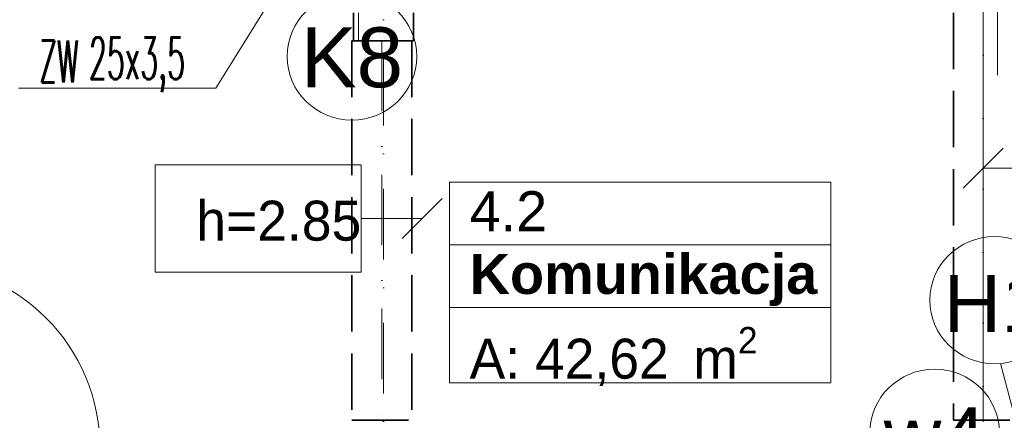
# Model space of a CAD drawing. Header units: millimetres. Extents: x -34676 to 172266, y 39940 to 476087.
# Tile 249 of 256: x 33020 to 37945, y 429301 to 431306. Entities that reach past the tile are written whole.
import ezdxf
from ezdxf.lldxf.tags import DXFTag

# ---------------------------------------------------------------- set-up
doc = ezdxf.new("R2010")
doc.units = ezdxf.units.MM
doc.header["$MEASUREMENT"] = 0
doc.linetypes.add('Krawędzie ukryte', pattern=[3.912222, 2.822222, -1.09])
doc.linetypes.add('Kropki i Kreski', pattern=[6.702778, 3.527778, -1.763889, 0, -1.411111])
for name, color, linetype in [('#podkład', 252, 'Continuous'), ('- strefy pomieszczeń', 7, 'Continuous'), ('2D - Ogólne', 7, 'Continuous'), ('Drzwi Archicad', 7, 'Continuous'), ('IS_Text_Pion_Wodociag', 7, 'Continuous'), ('Konstrukcja - Belki', 7, 'Continuous'), ('Konstrukcja - Siatka mod', 7, 'Continuous'), ('Konstrukcja - Ściany nośne wew..P', 7, 'Continuous'), ('Opisy - Etykiety', 7, 'Continuous'), ('Znaczniki drzwi Archicada', 7, 'Continuous')]:
    doc.layers.add(name, color=color, linetype=linetype)
doc.layers.add('IS_Opisy_działek_Wodociag', color=7, linetype='SOLID', true_color=0x000000)
doc.styles.add('ROMANS', font='romans', dxfattribs={"width": 0.6})
doc.styles.get("Standard").update_dxf_attribs({"font": 'arial.ttf'})
doc.styles.add('STYL_AUTOMATYCZNY_1', font='arial.ttf')
doc.styles.add('STYL_AUTOMATYCZNY_2', font='arial.ttf')
doc.styles.add('STYL_AUTOMATYCZNY_5', font='arial.ttf')
doc.styles.add('STYL_AUTOMATYCZNY_6', font='txt')
tags = doc.linetypes.add('SOLID', pattern=[10, 10, 0]).pattern_tags.tags
tags[6:7] = [DXFTag(74, 4), DXFTag(75, 0), DXFTag(340, '0'), DXFTag(46, 0.0), DXFTag(50, 0.0), DXFTag(44, 0.0), DXFTag(45, 0.0)]
tags[4:5] = [DXFTag(74, 4), DXFTag(75, 0), DXFTag(340, '0'), DXFTag(46, 0.0), DXFTag(50, 0.0), DXFTag(44, 0.0), DXFTag(45, 0.0)]

# ---------------------------------------------------------------- blocks, each defined once
blk = doc.blocks.new('tsfdcsa')
at = {"layer": '- strefy pomieszczeń', "color": 252, "linetype": 'Continuous', "lineweight": 13, "ltscale": 100}
for p, q in [((34778, 108293.2), (36685.2, 108293.2)), ((34778, 107978.9), (34778, 108293.2)), ((36685.2, 108293.2), (36685.2, 107978.9)), ((36685.2, 107978.9), (34778, 107978.9)), ((34778, 107978.9), (36685.2, 107978.9)), ((34778, 107664.6), (34778, 107978.9)), ((36685.2, 107978.9), (36685.2, 107664.6)), ((36685.2, 107664.6), (34778, 107664.6)), ((34778, 107664.6), (36685.2, 107664.6)), ((34778, 107288.1), (34778, 107664.6)), ((36685.2, 107664.6), (36685.2, 107288.1)), ((36685.2, 107288.1), (34778, 107288.1))]:
    blk.add_line(p, q, dxfattribs=at)
at = {"layer": '2D - Ogólne', "color": 252, "linetype": 'Continuous', "lineweight": 20, "ltscale": 100}
blk.add_line((34322.8, 109140.5), (34322.8, 109000.5), dxfattribs=at)
at = {"layer": 'Drzwi Archicad', "color": 252, "linetype": 'Continuous', "lineweight": 13, "ltscale": 100}
blk.add_arc((32105.6, 106960.5), 924, 0, 90, dxfattribs=at)
at = {"layer": 'Konstrukcja - Belki', "color": 252, "linetype": 'Krawędzie ukryte', "lineweight": 35, "ltscale": 100}
for p, q in [((37297.6, 109140.5), (37297.6, 107101.1)), ((34289.3, 109000.5), (34289.3, 107101.1)), ((34289.3, 109000.5), (34589.3, 109000.5)), ((34589.3, 109000.5), (34589.3, 107101.1)), ((34289.3, 107101.1), (34589.3, 107101.1)), ((37297.6, 107101.1), (37597.6, 107101.1))]:
    blk.add_line(p, q, dxfattribs=at)
at = {"layer": 'Konstrukcja - Belki', "color": 252, "linetype": 'Kropki i Kreski', "lineweight": 13, "ltscale": 100}
for p, q in [((37447.6, 109140.5), (37447.6, 107101.1)), ((34439.3, 109000.5), (34439.3, 107101.1))]:
    blk.add_line(p, q, dxfattribs=at)
at = {"layer": 'Konstrukcja - Siatka mod', "color": 252, "linetype": 'Kropki i Kreski', "lineweight": 13, "ltscale": 100}
for p, q in [((34447.6, 100531.6), (34447.6, 117496.4)), ((37447.6, 117501.1), (37447.6, 100531.6))]:
    blk.add_line(p, q, dxfattribs=at)
at = {"layer": 'Konstrukcja - Ściany nośne wew..P', "color": 252, "linetype": 'Continuous', "lineweight": 35, "ltscale": 100, "flags": 128}
for points in [[(34297.6, 109140.5), (34297.6, 109000.5)], [(34597.6, 109000.5), (34597.6, 109140.5)], [(34297.6, 109000.5), (34597.6, 109000.5)]]:
    blk.add_lwpolyline(points, dxfattribs=at)
at = {"layer": 'Opisy - Etykiety', "color": 252, "linetype": 'Continuous', "lineweight": 13, "ltscale": 100}
for p, q in [((37547.6, 108463.3), (37347.6, 108263.3)), ((37447.6, 108363.3), (37811.7, 108363.3))]:
    blk.add_line(p, q, dxfattribs=at)
at = {"layer": 'Opisy - Etykiety', "color": 252, "linetype": 'Continuous', "lineweight": 20, "ltscale": 100}
for p, q in [((34336.1, 108378.7), (33304.6, 108378.7)), ((33304.6, 108378.7), (33304.6, 107842.2)), ((34336.1, 107842.2), (34336.1, 108378.7)), ((34541.1, 108010.4), (34741.1, 108210.4)), ((34641.1, 108110.4), (34336.1, 108110.4)), ((33304.6, 107842.2), (34336.1, 107842.2))]:
    blk.add_line(p, q, dxfattribs=at)
at = {"layer": 'Znaczniki drzwi Archicada', "color": 252, "linetype": 'Continuous', "lineweight": 13, "ltscale": 100}
blk.add_line((37519.3, 109875.9), (37519.3, 108828.3), dxfattribs=at)
at = {"layer": '- strefy pomieszczeń', "color": 252, "linetype": 'Continuous', "lineweight": 13, "char_height": 200, "attachment_point": 1}
for s, insert, style in [('\\A1;{\\pql;\\pt0,100;\\fArial|b0|i0|c238|p0;\\W1.000000;4.2\\fArial|b0|i0|c238|p0;\\W1.000000;\\A1{\\H.66x;\\S^  ;}\\fArial|b0|i0|c238|p0;\\W1.000000;\\fArial|b0|i0|c238|p0;\\W1.000000;\\A1{\\H.66x;\\S^  ;}}', (34878, 108247.4), 'STYL_AUTOMATYCZNY_1'), ('\\A1;{\\pql;\\pt0,100;\\fArial|b1|i0|c238|p0;\\W1.000000;Komunikacja\\fArial|b1|i0|c238|p0;\\W1.000000;\\A1{\\H.66x;\\S^  ;}\\fArial|b1|i0|c238|p0;\\W1.000000;\\fArial|b1|i0|c238|p0;\\W1.000000;\\A1{\\H.66x;\\S^  ;}}', (34878, 107933.2), 'STYL_AUTOMATYCZNY_2'), ('\\A1;{\\pql;\\pt0,500;\\fGeneva CE|b0|i0|c0|p0;\\W1.000000;A: 42,62\\fGeneva CE|b0|i0|c0|p0;\\W1.000000;\\A1{\\H.66x;\\S^  ;}\\fGeneva CE|b0|i0|c0|p0;\\W1.000000; m\\fGeneva CE|b0|i0|c0|p0;\\W1.000000;\\A1{\\H.66x;\\S2^  ;}}', (34878, 107567.7), 'STYL_AUTOMATYCZNY_6')]:
    blk.add_mtext(s, dxfattribs=dict(at, insert=insert, style=style))
at = {"layer": 'Opisy - Etykiety', "color": 252, "linetype": 'Continuous', "lineweight": 20, "insert": (34336.1, 108098.5), "char_height": 200, "attachment_point": 6, "style": 'STYL_AUTOMATYCZNY_5'}
blk.add_mtext('\\A1;{\\pqr;\\fGeneva|b0|i0|c0|p0;\\W1.000000;h=\\fGeneva CE|b0|i0|c0|p0;\\W1.000000;2.\\fGeneva CE|b0|i0|c0|p0;\\W1.000000;85}', dxfattribs=at)

msp = doc.modelspace()

# ---------------------------------------------------------------- block references
at = {"layer": '#podkład'}
msp.add_blockref('tsfdcsa', (392.7, 322200.3), dxfattribs=at)

# ---------------------------------------------------------------- next in the draw order: linework, layer by layer
at = {"layer": 'IS_Opisy_działek_Wodociag', "color": 7, "lineweight": 13, "ltscale": 10}
for p in [(34506.1, 431777.8), (33014.6, 430963)]:
    msp.add_line(p, (34001.8, 430963), dxfattribs=at)
at = {"layer": 'IS_Text_Pion_Wodociag', "color": 7, "linetype": 'SOLID', "lineweight": 18, "ltscale": 10}
msp.add_line((38022.4, 429221.9), (37926.6, 429585.1), dxfattribs=at)
for centre in [(34682, 431121.9), (37896.7, 429902.4), (37896.7, 429902.4), (37596.8, 429238.7)]:
    msp.add_ellipse(centre, major_axis=(324, 0), ratio=0.983333, dxfattribs=at)

# ---------------------------------------------------------------- next in the draw order: texts
at = {"layer": 'IS_Opisy_działek_Wodociag', "color": 7, "lineweight": 13, "ltscale": 10, "style": 'ROMANS', "width": 0.5}
for s, p in [('ZW', (33117.5, 430991.8)), ('25x3,5', (33366.3, 431007.7))]:
    msp.add_text(s, height=210, dxfattribs=at).set_placement(p)
at = {"layer": 'IS_Text_Pion_Wodociag', "color": 7, "linetype": 'SOLID', "lineweight": 18, "ltscale": 10, "attachment_point": 8}
for s, insert, char_height in [('K8', (34682, 430963.4), 300), ('\\fArial|b0|i0;H1', (37896.7, 429743.9), 285.12), ('\\fArial|b0|i0;H1', (37896.7, 429743.9), 285.12), ('\\fArial|b0|i0;w4', (37596.8, 429080.2), 285.12)]:
    msp.add_mtext(s, dxfattribs=dict(at, insert=insert, char_height=char_height))

doc.saveas('drawing.dxf')
